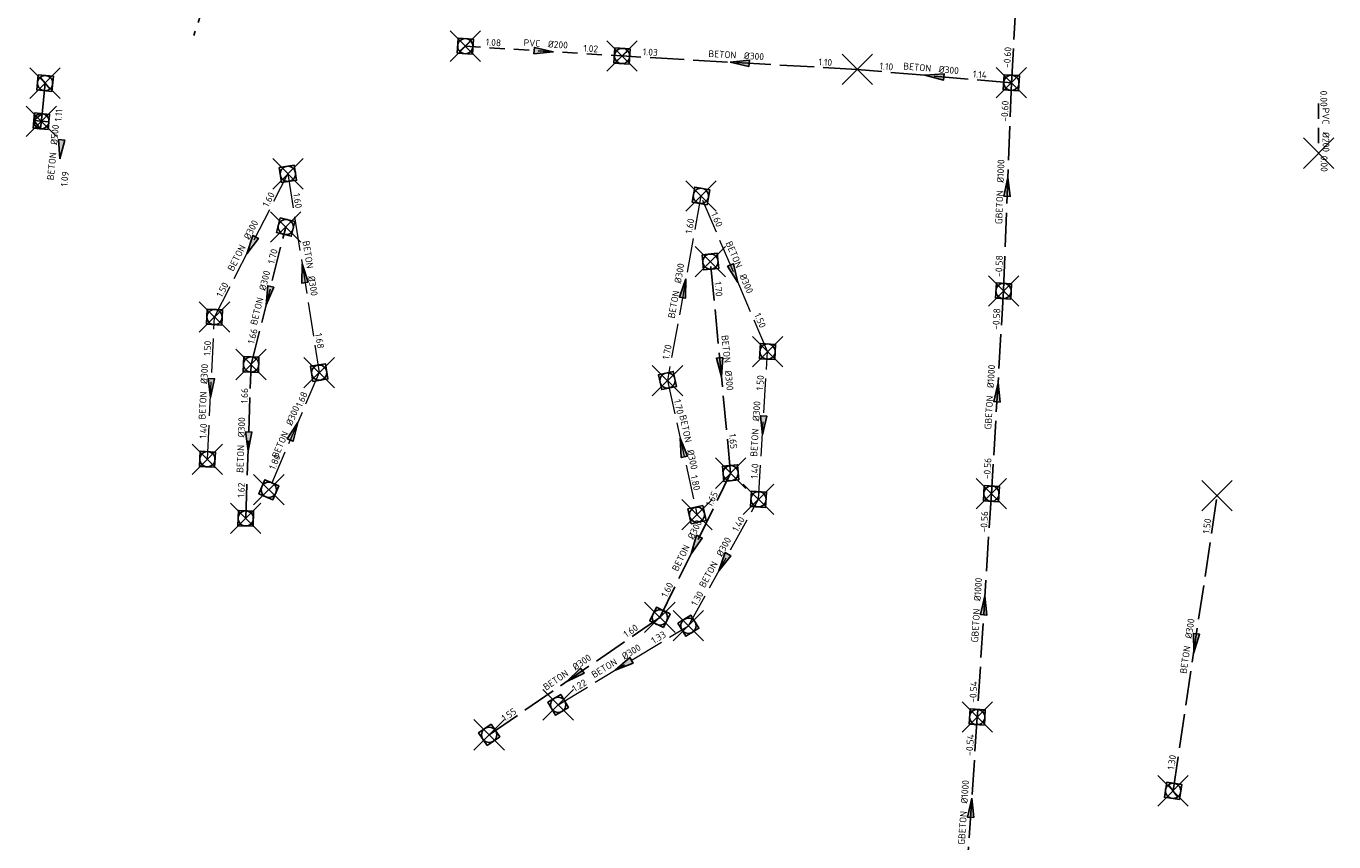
# Model space of a CAD drawing. Header units: metres. Extents: x 157108 to 159104, y 459683 to 461645.
# Tile 14 of 24: x 158278 to 158536, y 460795 to 460955. Entities that reach past the tile are written whole.
import ezdxf
from ezdxf.enums import TextEntityAlignment as Align

# ---------------------------------------------------------------- set-up
doc = ezdxf.new("R2010")
doc.units = ezdxf.units.M
doc.header["$LTSCALE"] = 0.75
doc.header["$PDMODE"] = 3
doc.header["$PDSIZE"] = 3
for name, pattern in [('RI-DWA_BETON-SO', [11.4, 9, -2.4]), ('RI-DWA_PVC-SO', [6.4, 4, -2.4]), ('RI-GWA_BETON-SO', [11.4, 9, -2.4]), ('RI-GWA_PVC-SO', [6.4, 4, -2.4]), ('RI-HWA_BETON-SO', [11.4, 9, -2.4])]:
    doc.linetypes.add(name, pattern=pattern)
doc.layers.get('0').update_dxf_attribs({"lineweight": 25})
doc.layers.get('defpoints').update_dxf_attribs({"lineweight": 25})
for name, color, linetype, lineweight in [('B-OI-RI-DWA_RIOOLLEIDING_BETON_300-G', 42, 'RI-DWA_BETON-SO', 18), ('B-OI-RI-DWA_RIOOLPUT_INSPECTIEPUT-S', 42, 'Continuous', 25), ('B-OI-RI-DWA_STROOMRICHTING-S', 42, 'Continuous', 25), ('B-OI-RI-GWA_STROOMRICHTING-S', 11, 'Continuous', 25), ('B-OI-RI-HWA_RIOOLPUT_INSPECTIEPUT-S', 151, 'Continuous', 25), ('B-OI-RI-HWA_STROOMRICHTING-S', 151, 'Continuous', 25)]:
    doc.layers.add(name, color=color, linetype=linetype, lineweight=lineweight)
for name, color, linetype in [('B-OI-RI-DWA_RIOOLLEIDING_GBETON_1000-G', 42, 'RI-DWA_BETON-SO'), ('B-OI-RI-DWA_RIOOLLEIDING_PVC_200-G', 42, 'RI-DWA_PVC-SO'), ('B-OI-RI-GWA_RIOOLLEIDING_BETON_300-G', 11, 'RI-GWA_BETON-SO'), ('B-OI-RI-GWA_RIOOLLEIDING_BETON_500-G', 11, 'RI-GWA_BETON-SO'), ('B-OI-RI-GWA_RIOOLLEIDING_PVC_200-G', 11, 'RI-GWA_PVC-SO'), ('B-OI-RI-GWA_RIOOLPUT_INSPECTIEPUT-S', 11, 'Continuous'), ('B-OI-RI-GWA_RIOOLPUT_OVERSTORTPUT-S', 11, 'Continuous'), ('B-OI-RI-HWA_RIOOLLEIDING_BETON_300-G', 151, 'RI-HWA_BETON-SO')]:
    doc.layers.add(name, color=color, linetype=linetype)
for name, color, linetype, plot in [('inspectieput', 7, 'Continuous', False), ('interne overstort', 7, 'Continuous', False), ('onbekend', 7, 'Continuous', False), ('uitlaatconstructie', 7, 'Continuous', False)]:
    doc.layers.add(name, color=color, linetype=linetype, plot=plot)
doc.layers.get('0').freeze()
doc.styles.add('NLCS-ISO', font='isocpeur.ttf')

# ---------------------------------------------------------------- blocks, each defined once
blk = doc.blocks.new('*U29')
at = {"ltscale": 0.1, "style": 'NLCS-ISO'}
for tag, p in [('BOBL', (-5.66, 0)), ('MAT', (-1, 0.5))]:
    blk.add_attdef(tag, text='', height=1.8, dxfattribs=at).set_placement(p, align=Align.BOTTOM_RIGHT)
for tag, p in [('DIA', (1, 0.5)), ('BOBR', (7.22, 0))]:
    blk.add_attdef(tag, text='', height=1.8, dxfattribs=at).set_placement(p, align=Align.BOTTOM_LEFT)
at = {"layer": 'defpoints', "ltscale": 0.1, "style": 'NLCS-ISO', "flags": 1}
blk.add_attdef('JVA', text='', height=1.8, dxfattribs=at).set_placement((0, -1), align=Align.TOP_CENTER)
blk = doc.blocks.new('*U63')
at = {"ltscale": 0.1}
blk.add_hatch(color=256, dxfattribs=at).paths.add_polyline_path([(-2.5, 0), (2.5, -0.83), (2.5, 0.83)])
at = {"ltscale": 0.1, "flags": 128}
blk.add_lwpolyline([(-2.5, 0), (2.5, -0.83), (2.5, 0.83)], close=True, dxfattribs=at)
at = {"ltscale": 0.1, "style": 'NLCS-ISO'}
for tag, p in [('BOBL', (-29.89, 0)), ('MAT', (-1, 0.5))]:
    blk.add_attdef(tag, text='', height=1.8, dxfattribs=at).set_placement(p, align=Align.BOTTOM_RIGHT)
for tag, p in [('DIA', (1, 0.5)), ('BOBR', (28.95, -0.01))]:
    blk.add_attdef(tag, text='', height=1.8, dxfattribs=at).set_placement(p, align=Align.BOTTOM_LEFT)
at = {"layer": 'defpoints', "ltscale": 0.1, "style": 'NLCS-ISO', "flags": 1}
blk.add_attdef('JVA', text='', height=1.8, dxfattribs=at).set_placement((0, -1), align=Align.TOP_CENTER)
blk = doc.blocks.new('*U73')
at = {"ltscale": 0.1}
blk.add_hatch(color=256, dxfattribs=at).paths.add_polyline_path([(2.5, 0), (-2.5, -0.83), (-2.5, 0.83)])
at = {"ltscale": 0.1, "flags": 128}
blk.add_lwpolyline([(2.5, 0), (-2.5, -0.83), (-2.5, 0.83)], close=True, dxfattribs=at)
at = {"ltscale": 0.1, "style": 'NLCS-ISO'}
for tag, p in [('BOBL', (-11.31, 0)), ('MAT', (-1, 0.5))]:
    blk.add_attdef(tag, text='', height=1.8, dxfattribs=at).set_placement(p, align=Align.BOTTOM_RIGHT)
for tag, p in [('DIA', (1, 0.5)), ('BOBR', (10.36, 0))]:
    blk.add_attdef(tag, text='', height=1.8, dxfattribs=at).set_placement(p, align=Align.BOTTOM_LEFT)
at = {"layer": 'defpoints', "ltscale": 0.1, "style": 'NLCS-ISO', "flags": 1}
blk.add_attdef('JVA', text='', height=1.8, dxfattribs=at).set_placement((0, -1), align=Align.TOP_CENTER)
blk = doc.blocks.new('*U306')
at = {"ltscale": 0.1}
blk.add_hatch(color=256, dxfattribs=at).paths.add_polyline_path([(-2.5, 0), (2.5, -0.83), (2.5, 0.83)])
at = {"ltscale": 0.1, "flags": 128}
blk.add_lwpolyline([(-2.5, 0), (2.5, -0.83), (2.5, 0.83)], close=True, dxfattribs=at)
at = {"ltscale": 0.1, "style": 'NLCS-ISO'}
for tag, p in [('MAT', (-1, 0.5)), ('BOBL', (-5.66, -3.24))]:
    blk.add_attdef(tag, text='', height=1.8, dxfattribs=at).set_placement(p, align=Align.BOTTOM_RIGHT)
for tag, p in [('DIA', (1, 0.5)), ('BOBR', (7.22, 0))]:
    blk.add_attdef(tag, text='', height=1.8, dxfattribs=at).set_placement(p, align=Align.BOTTOM_LEFT)
at = {"layer": 'defpoints', "ltscale": 0.1, "style": 'NLCS-ISO', "flags": 1}
blk.add_attdef('JVA', text='', height=1.8, dxfattribs=at).set_placement((0, -1), align=Align.TOP_CENTER)
blk = doc.blocks.new('*U87')
at = {"ltscale": 0.1}
blk.add_hatch(color=256, dxfattribs=at).paths.add_polyline_path([(-2.5, 0), (2.5, -0.83), (2.5, 0.83)])
at = {"ltscale": 0.1, "flags": 128}
blk.add_lwpolyline([(-2.5, 0), (2.5, -0.83), (2.5, 0.83)], close=True, dxfattribs=at)
at = {"ltscale": 0.1, "style": 'NLCS-ISO'}
for tag, p in [('BOBL', (-10.89, 0)), ('MAT', (-1, 0.5))]:
    blk.add_attdef(tag, text='', height=1.8, dxfattribs=at).set_placement(p, align=Align.BOTTOM_RIGHT)
for tag, p in [('DIA', (1, 0.5)), ('BOBR', (9.95, 0))]:
    blk.add_attdef(tag, text='', height=1.8, dxfattribs=at).set_placement(p, align=Align.BOTTOM_LEFT)
at = {"layer": 'defpoints', "ltscale": 0.1, "style": 'NLCS-ISO', "flags": 1}
blk.add_attdef('JVA', text='', height=1.8, dxfattribs=at).set_placement((0, -1), align=Align.TOP_CENTER)
blk = doc.blocks.new('*U93')
at = {"ltscale": 0.1}
blk.add_hatch(color=256, dxfattribs=at).paths.add_polyline_path([(-2.5, 0), (2.5, -0.83), (2.5, 0.83)])
at = {"ltscale": 0.1, "flags": 128}
blk.add_lwpolyline([(-2.5, 0), (2.5, -0.83), (2.5, 0.83)], close=True, dxfattribs=at)
at = {"ltscale": 0.1, "style": 'NLCS-ISO'}
for tag, p in [('BOBL', (-17.11, 0)), ('MAT', (-1, 0.5))]:
    blk.add_attdef(tag, text='', height=1.8, dxfattribs=at).set_placement(p, align=Align.BOTTOM_RIGHT)
for tag, p in [('DIA', (1, 0.5)), ('BOBR', (16.16, 0))]:
    blk.add_attdef(tag, text='', height=1.8, dxfattribs=at).set_placement(p, align=Align.BOTTOM_LEFT)
at = {"layer": 'defpoints', "ltscale": 0.1, "style": 'NLCS-ISO', "flags": 1}
blk.add_attdef('JVA', text='', height=1.8, dxfattribs=at).set_placement((0, -1), align=Align.TOP_CENTER)
blk = doc.blocks.new('*U96')
at = {"ltscale": 0.1}
blk.add_hatch(color=256, dxfattribs=at).paths.add_polyline_path([(-2.5, 0), (2.5, -0.83), (2.5, 0.83)])
at = {"ltscale": 0.1, "flags": 128}
blk.add_lwpolyline([(-2.5, 0), (2.5, -0.83), (2.5, 0.83)], close=True, dxfattribs=at)
at = {"ltscale": 0.1, "style": 'NLCS-ISO'}
for tag, p in [('BOBL', (-10.11, 0)), ('MAT', (-1, 0.5))]:
    blk.add_attdef(tag, text='', height=1.8, dxfattribs=at).set_placement(p, align=Align.BOTTOM_RIGHT)
for tag, p in [('DIA', (1, 0.5)), ('BOBR', (9.17, 0))]:
    blk.add_attdef(tag, text='', height=1.8, dxfattribs=at).set_placement(p, align=Align.BOTTOM_LEFT)
at = {"layer": 'defpoints', "ltscale": 0.1, "style": 'NLCS-ISO', "flags": 1}
blk.add_attdef('JVA', text='', height=1.8, dxfattribs=at).set_placement((0, -1), align=Align.TOP_CENTER)
blk = doc.blocks.new('*U100')
at = {"ltscale": 0.1}
blk.add_hatch(color=256, dxfattribs=at).paths.add_polyline_path([(-2.5, 0), (2.5, -0.83), (2.5, 0.83)])
at = {"ltscale": 0.1, "flags": 128}
blk.add_lwpolyline([(-2.5, 0), (2.5, -0.83), (2.5, 0.83)], close=True, dxfattribs=at)
at = {"ltscale": 0.1, "style": 'NLCS-ISO'}
for tag, p in [('BOBL', (-9.37, 0)), ('MAT', (-1, 0.5))]:
    blk.add_attdef(tag, text='', height=1.8, dxfattribs=at).set_placement(p, align=Align.BOTTOM_RIGHT)
for tag, p in [('DIA', (1, 0.5)), ('BOBR', (8.43, 0))]:
    blk.add_attdef(tag, text='', height=1.8, dxfattribs=at).set_placement(p, align=Align.BOTTOM_LEFT)
at = {"layer": 'defpoints', "ltscale": 0.1, "style": 'NLCS-ISO', "flags": 1}
blk.add_attdef('JVA', text='', height=1.8, dxfattribs=at).set_placement((0, -1), align=Align.TOP_CENTER)
blk = doc.blocks.new('*U105')
at = {"ltscale": 0.1}
blk.add_hatch(color=256, dxfattribs=at).paths.add_polyline_path([(-2.5, 0), (2.5, -0.83), (2.5, 0.83)])
at = {"ltscale": 0.1, "flags": 128}
blk.add_lwpolyline([(-2.5, 0), (2.5, -0.83), (2.5, 0.83)], close=True, dxfattribs=at)
at = {"ltscale": 0.1, "style": 'NLCS-ISO'}
for tag, p in [('BOBL', (-10.99, 0)), ('MAT', (-1, 0.5))]:
    blk.add_attdef(tag, text='', height=1.8, dxfattribs=at).set_placement(p, align=Align.BOTTOM_RIGHT)
for tag, p in [('DIA', (1, 0.5)), ('BOBR', (10.05, 0))]:
    blk.add_attdef(tag, text='', height=1.8, dxfattribs=at).set_placement(p, align=Align.BOTTOM_LEFT)
at = {"layer": 'defpoints', "ltscale": 0.1, "style": 'NLCS-ISO', "flags": 1}
blk.add_attdef('JVA', text='', height=1.8, dxfattribs=at).set_placement((0, -1), align=Align.TOP_CENTER)
blk = doc.blocks.new('*U118')
at = {"ltscale": 0.1}
blk.add_hatch(color=256, dxfattribs=at).paths.add_polyline_path([(-2.5, 0), (2.5, -0.83), (2.5, 0.83)])
at = {"ltscale": 0.1, "flags": 128}
blk.add_lwpolyline([(-2.5, 0), (2.5, -0.83), (2.5, 0.83)], close=True, dxfattribs=at)
at = {"ltscale": 0.1, "style": 'NLCS-ISO'}
for tag, p in [('BOBL', (-11.81, 0)), ('MAT', (-1, 0.5))]:
    blk.add_attdef(tag, text='', height=1.8, dxfattribs=at).set_placement(p, align=Align.BOTTOM_RIGHT)
for tag, p in [('DIA', (1, 0.5)), ('BOBR', (10.86, 0))]:
    blk.add_attdef(tag, text='', height=1.8, dxfattribs=at).set_placement(p, align=Align.BOTTOM_LEFT)
at = {"layer": 'defpoints', "ltscale": 0.1, "style": 'NLCS-ISO', "flags": 1}
blk.add_attdef('JVA', text='', height=1.8, dxfattribs=at).set_placement((0, -1), align=Align.TOP_CENTER)
blk = doc.blocks.new('*U158')
at = {"ltscale": 0.1}
blk.add_hatch(color=256, dxfattribs=at).paths.add_polyline_path([(-2.5, 0), (2.5, -0.83), (2.5, 0.83)])
at = {"ltscale": 0.1, "flags": 128}
blk.add_lwpolyline([(-2.5, 0), (2.5, -0.83), (2.5, 0.83)], close=True, dxfattribs=at)
at = {"ltscale": 0.1, "style": 'NLCS-ISO'}
for tag, p in [('BOBL', (-10.69, 0)), ('MAT', (-1, 0.5))]:
    blk.add_attdef(tag, text='', height=1.8, dxfattribs=at).set_placement(p, align=Align.BOTTOM_RIGHT)
for tag, p in [('DIA', (1, 0.5)), ('BOBR', (9.75, 0))]:
    blk.add_attdef(tag, text='', height=1.8, dxfattribs=at).set_placement(p, align=Align.BOTTOM_LEFT)
at = {"layer": 'defpoints', "ltscale": 0.1, "style": 'NLCS-ISO', "flags": 1}
blk.add_attdef('JVA', text='', height=1.8, dxfattribs=at).set_placement((0, -1), align=Align.TOP_CENTER)
blk = doc.blocks.new('*U169')
at = {"ltscale": 0.1}
blk.add_hatch(color=256, dxfattribs=at).paths.add_polyline_path([(-2.5, 0), (2.5, -0.83), (2.5, 0.83)])
at = {"ltscale": 0.1, "flags": 128}
blk.add_lwpolyline([(-2.5, 0), (2.5, -0.83), (2.5, 0.83)], close=True, dxfattribs=at)
at = {"ltscale": 0.1, "style": 'NLCS-ISO'}
for tag, p in [('BOBL', (-21.65, 0)), ('MAT', (-1, 0.5))]:
    blk.add_attdef(tag, text='', height=1.8, dxfattribs=at).set_placement(p, align=Align.BOTTOM_RIGHT)
for tag, p in [('DIA', (1, 0.5)), ('BOBR', (20.7, -0.01))]:
    blk.add_attdef(tag, text='', height=1.8, dxfattribs=at).set_placement(p, align=Align.BOTTOM_LEFT)
at = {"layer": 'defpoints', "ltscale": 0.1, "style": 'NLCS-ISO', "flags": 1}
blk.add_attdef('JVA', text='', height=1.8, dxfattribs=at).set_placement((0, -1), align=Align.TOP_CENTER)
blk = doc.blocks.new('*U219')
at = {"ltscale": 0.1}
blk.add_hatch(color=256, dxfattribs=at).paths.add_polyline_path([(2.5, 0), (-2.5, -0.83), (-2.5, 0.83)])
at = {"ltscale": 0.1, "flags": 128}
blk.add_lwpolyline([(2.5, 0), (-2.5, -0.83), (-2.5, 0.83)], close=True, dxfattribs=at)
at = {"ltscale": 0.1, "style": 'NLCS-ISO'}
for tag, p in [('BOBL', (-7.42, 0)), ('MAT', (-1, 0.5))]:
    blk.add_attdef(tag, text='', height=1.8, dxfattribs=at).set_placement(p, align=Align.BOTTOM_RIGHT)
for tag, p in [('DIA', (1, 0.5)), ('BOBR', (6.47, 0))]:
    blk.add_attdef(tag, text='', height=1.8, dxfattribs=at).set_placement(p, align=Align.BOTTOM_LEFT)
at = {"layer": 'defpoints', "ltscale": 0.1, "style": 'NLCS-ISO', "flags": 1}
blk.add_attdef('JVA', text='', height=1.8, dxfattribs=at).set_placement((0, -1), align=Align.TOP_CENTER)
blk = doc.blocks.new('*U220')
at = {"ltscale": 0.1}
blk.add_hatch(color=256, dxfattribs=at).paths.add_polyline_path([(-2.5, 0), (2.5, -0.83), (2.5, 0.83)])
at = {"ltscale": 0.1, "flags": 128}
blk.add_lwpolyline([(-2.5, 0), (2.5, -0.83), (2.5, 0.83)], close=True, dxfattribs=at)
at = {"ltscale": 0.1, "style": 'NLCS-ISO'}
for tag, p in [('BOBL', (-9.3, 0)), ('MAT', (-1, 0.5))]:
    blk.add_attdef(tag, text='', height=1.8, dxfattribs=at).set_placement(p, align=Align.BOTTOM_RIGHT)
for tag, p in [('DIA', (1, 0.5)), ('BOBR', (8.36, 0))]:
    blk.add_attdef(tag, text='', height=1.8, dxfattribs=at).set_placement(p, align=Align.BOTTOM_LEFT)
at = {"layer": 'defpoints', "ltscale": 0.1, "style": 'NLCS-ISO', "flags": 1}
blk.add_attdef('JVA', text='', height=1.8, dxfattribs=at).set_placement((0, -1), align=Align.TOP_CENTER)
blk = doc.blocks.new('*U223')
at = {"ltscale": 0.1}
blk.add_hatch(color=256, dxfattribs=at).paths.add_polyline_path([(-2.5, 0), (2.5, -0.83), (2.5, 0.83)])
at = {"ltscale": 0.1, "flags": 128}
blk.add_lwpolyline([(-2.5, 0), (2.5, -0.83), (2.5, 0.83)], close=True, dxfattribs=at)
at = {"ltscale": 0.1, "style": 'NLCS-ISO'}
for tag, p in [('BOBL', (-8.71, 0)), ('MAT', (-1, 0.5))]:
    blk.add_attdef(tag, text='', height=1.8, dxfattribs=at).set_placement(p, align=Align.BOTTOM_RIGHT)
for tag, p in [('DIA', (1, 0.5)), ('BOBR', (7.76, 0))]:
    blk.add_attdef(tag, text='', height=1.8, dxfattribs=at).set_placement(p, align=Align.BOTTOM_LEFT)
at = {"layer": 'defpoints', "ltscale": 0.1, "style": 'NLCS-ISO', "flags": 1}
blk.add_attdef('JVA', text='', height=1.8, dxfattribs=at).set_placement((0, -1), align=Align.TOP_CENTER)
blk = doc.blocks.new('*U224')
at = {"ltscale": 0.1}
blk.add_hatch(color=256, dxfattribs=at).paths.add_polyline_path([(2.5, 0), (-2.5, -0.83), (-2.5, 0.83)])
at = {"ltscale": 0.1, "flags": 128}
blk.add_lwpolyline([(2.5, 0), (-2.5, -0.83), (-2.5, 0.83)], close=True, dxfattribs=at)
at = {"ltscale": 0.1, "style": 'NLCS-ISO'}
for tag, p in [('BOBL', (-15.32, 0)), ('MAT', (-1, 0.5))]:
    blk.add_attdef(tag, text='', height=1.8, dxfattribs=at).set_placement(p, align=Align.BOTTOM_RIGHT)
for tag, p in [('DIA', (1, 0.5)), ('BOBR', (14.38, 0))]:
    blk.add_attdef(tag, text='', height=1.8, dxfattribs=at).set_placement(p, align=Align.BOTTOM_LEFT)
at = {"layer": 'defpoints', "ltscale": 0.1, "style": 'NLCS-ISO', "flags": 1}
blk.add_attdef('JVA', text='', height=1.8, dxfattribs=at).set_placement((0, -1), align=Align.TOP_CENTER)
blk = doc.blocks.new('*U225')
at = {"ltscale": 0.1}
blk.add_hatch(color=256, dxfattribs=at).paths.add_polyline_path([(-2.5, 0), (2.5, -0.83), (2.5, 0.83)])
at = {"ltscale": 0.1, "flags": 128}
blk.add_lwpolyline([(-2.5, 0), (2.5, -0.83), (2.5, 0.83)], close=True, dxfattribs=at)
at = {"ltscale": 0.1, "style": 'NLCS-ISO'}
for tag, p in [('BOBL', (-9.66, 0)), ('MAT', (-1, 0.5))]:
    blk.add_attdef(tag, text='', height=1.8, dxfattribs=at).set_placement(p, align=Align.BOTTOM_RIGHT)
for tag, p in [('DIA', (1, 0.5)), ('BOBR', (8.72, 0))]:
    blk.add_attdef(tag, text='', height=1.8, dxfattribs=at).set_placement(p, align=Align.BOTTOM_LEFT)
at = {"layer": 'defpoints', "ltscale": 0.1, "style": 'NLCS-ISO', "flags": 1}
blk.add_attdef('JVA', text='', height=1.8, dxfattribs=at).set_placement((0, -1), align=Align.TOP_CENTER)
blk = doc.blocks.new('*U226')
at = {"ltscale": 0.1}
blk.add_hatch(color=256, dxfattribs=at).paths.add_polyline_path([(2.5, 0), (-2.5, -0.83), (-2.5, 0.83)])
at = {"ltscale": 0.1, "flags": 128}
blk.add_lwpolyline([(2.5, 0), (-2.5, -0.83), (-2.5, 0.83)], close=True, dxfattribs=at)
at = {"ltscale": 0.1, "style": 'NLCS-ISO'}
for tag, p in [('BOBL', (-18.59, 0)), ('MAT', (-1, 0.5))]:
    blk.add_attdef(tag, text='', height=1.8, dxfattribs=at).set_placement(p, align=Align.BOTTOM_RIGHT)
for tag, p in [('DIA', (1, 0.5)), ('BOBR', (17.64, 0))]:
    blk.add_attdef(tag, text='', height=1.8, dxfattribs=at).set_placement(p, align=Align.BOTTOM_LEFT)
at = {"layer": 'defpoints', "ltscale": 0.1, "style": 'NLCS-ISO', "flags": 1}
blk.add_attdef('JVA', text='', height=1.8, dxfattribs=at).set_placement((0, -1), align=Align.TOP_CENTER)
blk = doc.blocks.new('*U227')
at = {"ltscale": 0.1}
blk.add_hatch(color=256, dxfattribs=at).paths.add_polyline_path([(-2.5, 0), (2.5, -0.83), (2.5, 0.83)])
at = {"ltscale": 0.1, "flags": 128}
blk.add_lwpolyline([(-2.5, 0), (2.5, -0.83), (2.5, 0.83)], close=True, dxfattribs=at)
at = {"ltscale": 0.1, "style": 'NLCS-ISO'}
for tag, p in [('BOBL', (-11.79, 0)), ('MAT', (-1, 0.5))]:
    blk.add_attdef(tag, text='', height=1.8, dxfattribs=at).set_placement(p, align=Align.BOTTOM_RIGHT)
for tag, p in [('DIA', (1, 0.5)), ('BOBR', (10.84, 0))]:
    blk.add_attdef(tag, text='', height=1.8, dxfattribs=at).set_placement(p, align=Align.BOTTOM_LEFT)
at = {"layer": 'defpoints', "ltscale": 0.1, "style": 'NLCS-ISO', "flags": 1}
blk.add_attdef('JVA', text='', height=1.8, dxfattribs=at).set_placement((0, -1), align=Align.TOP_CENTER)
blk = doc.blocks.new('*U228')
at = {"ltscale": 0.1}
blk.add_hatch(color=256, dxfattribs=at).paths.add_polyline_path([(-2.5, 0), (2.5, -0.83), (2.5, 0.83)])
at = {"ltscale": 0.1, "flags": 128}
blk.add_lwpolyline([(-2.5, 0), (2.5, -0.83), (2.5, 0.83)], close=True, dxfattribs=at)
at = {"ltscale": 0.1, "style": 'NLCS-ISO'}
for tag, p in [('BOBL', (-17.9, 0)), ('MAT', (-1, 0.5))]:
    blk.add_attdef(tag, text='', height=1.8, dxfattribs=at).set_placement(p, align=Align.BOTTOM_RIGHT)
for tag, p in [('DIA', (1, 0.5)), ('BOBR', (16.95, 0))]:
    blk.add_attdef(tag, text='', height=1.8, dxfattribs=at).set_placement(p, align=Align.BOTTOM_LEFT)
at = {"layer": 'defpoints', "ltscale": 0.1, "style": 'NLCS-ISO', "flags": 1}
blk.add_attdef('JVA', text='', height=1.8, dxfattribs=at).set_placement((0, -1), align=Align.TOP_CENTER)
blk = doc.blocks.new('*U300')
at = {"ltscale": 0.1}
blk.add_hatch(color=256, dxfattribs=at).paths.add_polyline_path([(2.5, 0), (-2.5, -0.83), (-2.5, 0.83)])
at = {"ltscale": 0.1, "flags": 128}
blk.add_lwpolyline([(2.5, 0), (-2.5, -0.83), (-2.5, 0.83)], close=True, dxfattribs=at)
at = {"ltscale": 0.1, "style": 'NLCS-ISO'}
for tag, p in [('BOBL', (-12.92, 0)), ('MAT', (-1, 0.5))]:
    blk.add_attdef(tag, text='', height=1.8, dxfattribs=at).set_placement(p, align=Align.BOTTOM_RIGHT)
for tag, p in [('DIA', (1, 0.5)), ('BOBR', (11.98, 0))]:
    blk.add_attdef(tag, text='', height=1.8, dxfattribs=at).set_placement(p, align=Align.BOTTOM_LEFT)
at = {"layer": 'defpoints', "ltscale": 0.1, "style": 'NLCS-ISO', "flags": 1}
blk.add_attdef('JVA', text='', height=1.8, dxfattribs=at).set_placement((0, -1), align=Align.TOP_CENTER)
blk = doc.blocks.new('B-SRI-PUT_GWA-SO')
blk.add_line((-1.41, -1.41), (1.41, 1.41))
blk.add_lwpolyline([(-2, -2), (2, -2), (2, 2), (-2, 2)], close=True)
blk.add_circle((0, 0), 2)
blk = doc.blocks.new('B-SRI-PUT_OVERSTORT-SO')
for p, q in [((0, 2), (-2, 0)), ((-2, 0), (2, 0)), ((0, -2), (0, 2)), ((2, 0), (0, 2))]:
    blk.add_line(p, q)
blk.add_lwpolyline([(-2, -2), (2, -2), (2, 2), (-2, 2)], close=True)
blk.add_circle((0, 0), 2)
blk = doc.blocks.new('B-SRI-PUT_HWA-SO')
at = {"lineweight": -3, "flags": 128}
blk.add_lwpolyline([(-2, -2), (2, -2), (2, 2), (-2, 2)], close=True, dxfattribs=at)
at = {"lineweight": -3}
blk.add_circle((0, 0), 2, dxfattribs=at)
blk = doc.blocks.new('B-SRI-PUT_DWA-SO')
at = {"flags": 128}
blk.add_lwpolyline([(-2, 2), (2, 2), (2, -2), (-2, -2)], close=True, dxfattribs=at)
at = {"lineweight": -3, "flags": 128}
blk.add_lwpolyline([(2, -2), (2, 2), (-2, 2), (-2, -2)], close=True, dxfattribs=at)
at = {"lineweight": -3}
blk.add_circle((0, 0), 2, dxfattribs=at)
blk = doc.blocks.new('*U383')
at = {"ltscale": 0.1}
blk.add_hatch(color=256, dxfattribs=at).paths.add_polyline_path([(2.5, 0), (-2.5, -0.83), (-2.5, 0.83)])
at = {"ltscale": 0.1, "flags": 128}
blk.add_lwpolyline([(2.5, 0), (-2.5, -0.83), (-2.5, 0.83)], close=True, dxfattribs=at)
at = {"ltscale": 0.1, "style": 'NLCS-ISO'}
for tag, p in [('BOBL', (-17.35, 0)), ('MAT', (-1, 0.5))]:
    blk.add_attdef(tag, text='', height=1.8, dxfattribs=at).set_placement(p, align=Align.BOTTOM_RIGHT)
for tag, p in [('DIA', (1, 0.5)), ('BOBR', (16.4, 0))]:
    blk.add_attdef(tag, text='', height=1.8, dxfattribs=at).set_placement(p, align=Align.BOTTOM_LEFT)
at = {"layer": 'defpoints', "ltscale": 0.1, "style": 'NLCS-ISO', "flags": 1}
blk.add_attdef('JVA', text='', height=1.8, dxfattribs=at).set_placement((0, -1), align=Align.TOP_CENTER)
blk = doc.blocks.new('*U379')
at = {"ltscale": 0.1}
blk.add_hatch(color=256, dxfattribs=at).paths.add_polyline_path([(2.5, 0), (-2.5, -0.83), (-2.5, 0.83)])
at = {"ltscale": 0.1, "flags": 128}
blk.add_lwpolyline([(2.5, 0), (-2.5, -0.83), (-2.5, 0.83)], close=True, dxfattribs=at)
at = {"ltscale": 0.1, "style": 'NLCS-ISO'}
for tag, p in [('BOBL', (-20.08, 0)), ('MAT', (-1, 0.5))]:
    blk.add_attdef(tag, text='', height=1.8, dxfattribs=at).set_placement(p, align=Align.BOTTOM_RIGHT)
for tag, p in [('DIA', (1, 0.5)), ('BOBR', (19.13, -0.01))]:
    blk.add_attdef(tag, text='', height=1.8, dxfattribs=at).set_placement(p, align=Align.BOTTOM_LEFT)
at = {"layer": 'defpoints', "ltscale": 0.1, "style": 'NLCS-ISO', "flags": 1}
blk.add_attdef('JVA', text='', height=1.8, dxfattribs=at).set_placement((0, -1), align=Align.TOP_CENTER)
blk = doc.blocks.new('*U387')
at = {"ltscale": 0.1}
blk.add_hatch(color=256, dxfattribs=at).paths.add_polyline_path([(2.5, 0), (-2.5, -0.83), (-2.5, 0.83)])
at = {"ltscale": 0.1, "flags": 128}
blk.add_lwpolyline([(2.5, 0), (-2.5, -0.83), (-2.5, 0.83)], close=True, dxfattribs=at)
at = {"ltscale": 0.1, "style": 'NLCS-ISO'}
for tag, p in [('BOBL', (-18.88, 0)), ('MAT', (-1, 0.5))]:
    blk.add_attdef(tag, text='', height=1.8, dxfattribs=at).set_placement(p, align=Align.BOTTOM_RIGHT)
for tag, p in [('DIA', (1, 0.5)), ('BOBR', (17.94, 0))]:
    blk.add_attdef(tag, text='', height=1.8, dxfattribs=at).set_placement(p, align=Align.BOTTOM_LEFT)
at = {"layer": 'defpoints', "ltscale": 0.1, "style": 'NLCS-ISO', "flags": 1}
blk.add_attdef('JVA', text='', height=1.8, dxfattribs=at).set_placement((0, -1), align=Align.TOP_CENTER)
blk = doc.blocks.new('*U373')
at = {"ltscale": 0.1}
blk.add_hatch(color=256, dxfattribs=at).paths.add_polyline_path([(2.5, 0), (-2.5, -0.83), (-2.5, 0.83)])
at = {"ltscale": 0.1, "flags": 128}
blk.add_lwpolyline([(2.5, 0), (-2.5, -0.83), (-2.5, 0.83)], close=True, dxfattribs=at)
at = {"ltscale": 0.1, "style": 'NLCS-ISO'}
for tag, p in [('BOBL', (-14.57, 0)), ('MAT', (-1, 0.5))]:
    blk.add_attdef(tag, text='', height=1.8, dxfattribs=at).set_placement(p, align=Align.BOTTOM_RIGHT)
for tag, p in [('DIA', (1, 0.5)), ('BOBR', (13.62, 0))]:
    blk.add_attdef(tag, text='', height=1.8, dxfattribs=at).set_placement(p, align=Align.BOTTOM_LEFT)
at = {"layer": 'defpoints', "ltscale": 0.1, "style": 'NLCS-ISO', "flags": 1}
blk.add_attdef('JVA', text='', height=1.8, dxfattribs=at).set_placement((0, -1), align=Align.TOP_CENTER)
blk = doc.blocks.new('*U385')
at = {"ltscale": 0.1}
blk.add_hatch(color=256, dxfattribs=at).paths.add_polyline_path([(2.5, 0), (-2.5, -0.83), (-2.5, 0.83)])
at = {"ltscale": 0.1, "flags": 128}
blk.add_lwpolyline([(2.5, 0), (-2.5, -0.83), (-2.5, 0.83)], close=True, dxfattribs=at)
at = {"ltscale": 0.1, "style": 'NLCS-ISO'}
for tag, p in [('BOBL', (-18.05, 0)), ('MAT', (-1, 0.5))]:
    blk.add_attdef(tag, text='', height=1.8, dxfattribs=at).set_placement(p, align=Align.BOTTOM_RIGHT)
for tag, p in [('DIA', (1, 0.5)), ('BOBR', (17.1, 0))]:
    blk.add_attdef(tag, text='', height=1.8, dxfattribs=at).set_placement(p, align=Align.BOTTOM_LEFT)
at = {"layer": 'defpoints', "ltscale": 0.1, "style": 'NLCS-ISO', "flags": 1}
blk.add_attdef('JVA', text='', height=1.8, dxfattribs=at).set_placement((0, -1), align=Align.TOP_CENTER)

msp = doc.modelspace()

# ---------------------------------------------------------------- linework, layer by layer
at = {"layer": 'B-OI-RI-DWA_RIOOLLEIDING_BETON_300-G'}
for p, q in [((158315.28, 460898.05), (158329.75, 460926.28)), ((158329.75, 460926.28), (158335.92, 460887.09)), ((158411.2, 460921.93), (158404.61, 460885.53)), ((158424.35, 460891.24), (158411.2, 460921.93)), ((158313.87, 460870.02), (158315.28, 460898.05)), ((158422.56, 460862.12), (158424.35, 460891.24)), ((158335.92, 460887.09), (158325.99, 460864)), ((158404.61, 460885.53), (158410.43, 460859.09)), ((158408.74, 460837.19), (158422.56, 460862.12)), ((158383.05, 460821.6), (158408.74, 460837.19))]:
    msp.add_line(p, q, dxfattribs=at)
at = {"layer": 'B-OI-RI-DWA_RIOOLLEIDING_GBETON_1000-G'}
for p, q in [((158472.43, 460944.24), (158474.9, 460986.51)), ((158472.43, 460944.24), (158470.89, 460903.19)), ((158470.89, 460903.19), (158468.49, 460863.23)), ((158468.49, 460863.23), (158465.7, 460819.19)), ((158465.7, 460819.19), (158463.32, 460783.41))]:
    msp.add_line(p, q, dxfattribs=at)
at = {"layer": 'B-OI-RI-DWA_RIOOLLEIDING_PVC_200-G'}
msp.add_line((158532.98, 460940.16), (158533.03, 460930.37), dxfattribs=at)
at = {"layer": 'B-OI-RI-GWA_RIOOLLEIDING_BETON_300-G'}
for p, q in [((158442.05, 460946.87), (158395.65, 460949.52)), ((158472.43, 460944.24), (158442.05, 460946.87)), ((158504.33, 460804.64), (158512.99, 460862.84))]:
    msp.add_line(p, q, dxfattribs=at)
at = {"layer": 'B-OI-RI-GWA_RIOOLLEIDING_BETON_500-G'}
msp.add_line((158281.86, 460944.17), (158281.13, 460936.66), dxfattribs=at)
at = {"layer": 'B-OI-RI-GWA_RIOOLLEIDING_PVC_200-G'}
for p, q in [((158320.43, 460981.8), (158311.2, 460953.57)), ((158364.74, 460951.45), (158395.65, 460949.52))]:
    msp.add_line(p, q, dxfattribs=at)
at = {"layer": 'B-OI-RI-HWA_RIOOLLEIDING_BETON_300-G'}
for p, q in [((158322.49, 460888.69), (158329.33, 460915.8)), ((158417.07, 460867.28), (158413.08, 460908.98)), ((158321.43, 460858.36), (158322.49, 460888.69)), ((158403.11, 460838.83), (158417.07, 460867.28)), ((158369.45, 460815.68), (158403.11, 460838.83))]:
    msp.add_line(p, q, dxfattribs=at)
at = {"layer": 'inspectieput'}
for p in [(158364.74, 460951.45), (158395.65, 460949.52), (158281.86, 460944.17), (158472.43, 460944.24), (158329.75, 460926.28), (158411.2, 460921.93), (158329.33, 460915.8), (158413.08, 460908.98), (158470.89, 460903.19), (158315.28, 460898.05), (158424.35, 460891.24), (158322.49, 460888.69), (158335.92, 460887.09), (158404.61, 460885.53), (158313.87, 460870.02), (158417.07, 460867.28), (158325.99, 460864), (158468.49, 460863.23), (158422.56, 460862.12), (158321.43, 460858.36), (158410.43, 460859.09), (158403.11, 460838.83), (158408.74, 460837.19), (158383.05, 460821.6), (158465.7, 460819.19), (158369.45, 460815.68), (158504.33, 460804.64)]:
    msp.add_point(p, dxfattribs=at)
at = {"layer": 'interne overstort'}
msp.add_point((158442.05, 460946.87), dxfattribs=at)
at = {"layer": 'onbekend'}
for p in [(158533.03, 460930.37), (158512.99, 460862.84)]:
    msp.add_point(p, dxfattribs=at)
at = {"layer": 'uitlaatconstructie'}
msp.add_point((158281.13, 460936.66), dxfattribs=at)

# ---------------------------------------------------------------- block references
at = {"layer": 'B-OI-RI-DWA_RIOOLPUT_INSPECTIEPUT-S'}
for p, xscale, yscale, zscale, rotation in [((158472.43, 460944.24), 0.75, 0.75, 0.75, 86.65905227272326), ((158329.75, 460926.28), 0.75, 0.75, 0.75, 278.9470990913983), ((158411.2, 460921.93), 0.75, 0.75, 0.75, 259.7380997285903), ((158470.89, 460903.19), 0.75, 0.75, 0.75, 266.5572261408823), ((158315.28, 460898.05), 0.75, 0.75, 0.75, 267.1202636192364), ((158424.35, 460891.24), 0.75, 0.75, 0.75, 266.4824669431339), ((158335.92, 460887.09), 0.75, 0.75, 0.75, 98.94709909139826), ((158404.61, 460885.53), 0.75, 0.75, 0.75, 282.4140326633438), ((158313.87, 460870.02), 0.75, 0.75, 0.75, 87.1202636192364), ((158325.99, 460864), 0.75, 0.75, 0.75, 66.7295727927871), ((158422.56, 460862.12), 0.75, 0.75, 0.75, 86.48246694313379), ((158468.49, 460863.23), 0.75, 0.75, 0.75, 86.55722614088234), ((158410.43, 460859.09), 0.75, 0.75, 0.75, 102.4140326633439), ((158408.74, 460837.19), 0.75, 0.75, 0.75, 211.2577360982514), ((158383.05, 460821.6), 0.75, 0.75, 0.75, 31.25773609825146), ((158465.7, 460819.19), 0.7499999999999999, 0.7499999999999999, 0.7499999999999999, 86.3800900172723)]:
    msp.add_blockref('B-SRI-PUT_DWA-SO', p, dxfattribs=dict(at, xscale=xscale, yscale=yscale, zscale=zscale, rotation=rotation))
at = {"layer": 'B-OI-RI-DWA_STROOMRICHTING-S'}
for name, p, xscale, yscale, zscale, rotation, values in [('*U387', (158473.67, 460965.38), 0.75, 0.75, 0.75, 86.65905227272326, {'MAT': 'GBETON', 'DIA': '%%c1000', 'BOBL': '-0.60', 'BOBR': '-0.62'}), ('*U29', (158533, 460935.27), 0.75, 0.75, 0.75, 270.2748679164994, {'MAT': 'PVC', 'DIA': '%%c200', 'BOBL': '0.00', 'BOBR': '0.00'}), ('*U385', (158471.67, 460923.72), 0.75, 0.75, 0.75, 87.85170030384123, {'MAT': 'GBETON', 'DIA': '%%c1000', 'BOBL': '-0.58', 'BOBR': '-0.60'}), ('*U118', (158322.52, 460912.16), 0.75, 0.75, 0.75, 62.86144473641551, {'MAT': 'BETON', 'DIA': '%%c300', 'BOBL': '1.50', 'BOBR': '1.60'}), ('*U93', (158332.83, 460906.68), 0.75, 0.75, 0.75, 278.9470990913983, {'MAT': 'BETON', 'DIA': '%%c300', 'BOBL': '1.60', 'BOBR': '1.68'}), ('*U224', (158407.9, 460903.73), 0.75, 0.75, 0.75, 79.7380997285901, {'MAT': 'BETON', 'DIA': '%%c300', 'BOBL': '1.70', 'BOBR': '1.60'}), ('*U300', (158417.77, 460906.59), 0.75, 0.75, 0.75, 293.1940840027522, {'MAT': 'BETON', 'DIA': '%%c300', 'BOBL': '1.60', 'BOBR': '1.50'}), ('*U383', (158469.69, 460883.21), 0.75, 0.75, 0.75, 86.55722614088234, {'MAT': 'GBETON', 'DIA': '%%c1000', 'BOBL': '-0.56', 'BOBR': '-0.58'}), ('*U100', (158314.58, 460884.04), 0.75, 0.75, 0.75, 87.1202636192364, {'MAT': 'BETON', 'DIA': '%%c300', 'BOBL': '1.40', 'BOBR': '1.50'}), ('*U96', (158423.45, 460876.68), 0.75, 0.75, 0.75, 86.48246694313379, {'MAT': 'BETON', 'DIA': '%%c300', 'BOBL': '1.40', 'BOBR': '1.50'}), ('*U219', (158330.95, 460875.54), 0.75, 0.75, 0.75, 66.7295727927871, {'MAT': 'BETON', 'DIA': '%%c300', 'BOBL': '1.80', 'BOBR': '1.68'}), ('*U223', (158407.52, 460872.31), 0.75, 0.75, 0.75, 282.4140326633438, {'MAT': 'BETON', 'DIA': '%%c300', 'BOBL': '1.70', 'BOBR': '1.80'}), ('*U225', (158415.65, 460849.66), 0.75, 0.75, 0.75, 60.9908862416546, {'MAT': 'BETON', 'DIA': '%%c300', 'BOBL': '1.30', 'BOBR': '1.40'}), ('*U379', (158467.1, 460841.21), 0.7499999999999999, 0.7499999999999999, 0.7499999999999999, 86.38009001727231, {'MAT': 'GBETON', 'DIA': '%%c1000', 'BOBL': '-0.54', 'BOBR': '-0.56'}), ('*U158', (158395.89, 460829.4), 0.75, 0.75, 0.75, 31.25773609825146, {'MAT': 'BETON', 'DIA': '%%c300', 'BOBL': '1.22', 'BOBR': '1.33'}), ('*U373', (158464.51, 460801.3), 0.75, 0.75, 0.75, 86.1801860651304, {'MAT': 'GBETON', 'DIA': '%%c1000', 'BOBL': '-0.52', 'BOBR': '-0.54'})]:
    msp.add_blockref(name, p, dxfattribs=dict(at, xscale=xscale, yscale=yscale, zscale=zscale, rotation=rotation)).add_auto_attribs(values)
at = {"layer": 'B-OI-RI-GWA_RIOOLPUT_INSPECTIEPUT-S', "xscale": 0.75, "yscale": 0.75, "zscale": 0.75}
for p, rotation in [((158364.74, 460951.45), 356.4160492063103), ((158395.65, 460949.52), 176.4160492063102), ((158281.86, 460944.17), 264.4656265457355), ((158504.33, 460804.64), 81.5413542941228)]:
    msp.add_blockref('B-SRI-PUT_GWA-SO', p, dxfattribs=dict(at, rotation=rotation))
at = {"layer": 'B-OI-RI-GWA_RIOOLPUT_OVERSTORTPUT-S', "xscale": 0.75, "yscale": 0.75, "zscale": 0.75, "rotation": 84.46562654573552}
msp.add_blockref('B-SRI-PUT_OVERSTORT-SO', (158281.13, 460936.66), dxfattribs=at)
at = {"layer": 'B-OI-RI-GWA_STROOMRICHTING-S'}
for name, p, xscale, yscale, zscale, rotation, values in [('*U73', (158380.19, 460950.48), 0.75, 0.75, 0.75, 356.4160492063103, {'MAT': 'PVC', 'DIA': '%%c200', 'BOBL': '1.08', 'BOBR': '1.02'}), ('*U169', (158418.85, 460948.19), 0.75, 0.75, 0.75, 356.7341533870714, {'MAT': 'BETON', 'DIA': '%%c300', 'BOBL': '1.03', 'BOBR': '1.10'}), ('*U105', (158457.24, 460945.56), 0.75, 0.75, 0.75, 355.0654989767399, {'MAT': 'BETON', 'DIA': '%%c300', 'BOBL': '1.10', 'BOBR': '1.14'}), ('*U306', (158284.96, 460931.13), 0.7500000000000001, 0.7500000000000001, 0.7500000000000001, 84.46562654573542, {'MAT': 'BETON', 'DIA': '%%c500', 'BOBL': '1.09', 'BOBR': '1.11'}), ('*U63', (158508.66, 460833.74), 0.75, 0.75, 0.75, 81.5413542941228, {'MAT': 'BETON', 'DIA': '%%c300', 'BOBL': '1.30', 'BOBR': '1.50'})]:
    msp.add_blockref(name, p, dxfattribs=dict(at, xscale=xscale, yscale=yscale, zscale=zscale, rotation=rotation)).add_auto_attribs(values)
at = {"layer": 'B-OI-RI-HWA_RIOOLPUT_INSPECTIEPUT-S', "xscale": 0.75, "yscale": 0.75, "zscale": 0.75}
for p, rotation in [((158329.33, 460915.8), 255.8360307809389), ((158413.08, 460908.98), 275.4642571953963), ((158322.49, 460888.69), 267.9983904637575), ((158417.07, 460867.28), 95.46425719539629), ((158321.43, 460858.36), 87.99839046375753), ((158403.11, 460838.83), 63.8627204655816), ((158369.45, 460815.68), 34.52289700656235)]:
    msp.add_blockref('B-SRI-PUT_HWA-SO', p, dxfattribs=dict(at, rotation=rotation))
at = {"layer": 'B-OI-RI-HWA_STROOMRICHTING-S', "xscale": 0.75, "yscale": 0.75, "zscale": 0.75}
for name, p, rotation, values in [('*U220', (158325.91, 460902.25), 75.83603078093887, {'MAT': 'BETON', 'DIA': '%%c300', 'BOBL': '1.66', 'BOBR': '1.70'}), ('*U226', (158415.07, 460888.13), 275.4642571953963, {'MAT': 'BETON', 'DIA': '%%c300', 'BOBL': '1.70', 'BOBR': '1.65'}), ('*U87', (158321.96, 460873.53), 87.99839046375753, {'MAT': 'BETON', 'DIA': '%%c300', 'BOBL': '1.62', 'BOBR': '1.66'}), ('*U227', (158410.09, 460853.06), 63.8627204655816, {'MAT': 'BETON', 'DIA': '%%c300', 'BOBL': '1.60', 'BOBR': '1.65'}), ('*U228', (158386.28, 460827.26), 34.52289700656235, {'MAT': 'BETON', 'DIA': '%%c300', 'BOBL': '1.55', 'BOBR': '1.60'})]:
    msp.add_blockref(name, p, dxfattribs=dict(at, rotation=rotation)).add_auto_attribs(values)

doc.saveas('drawing.dxf')
